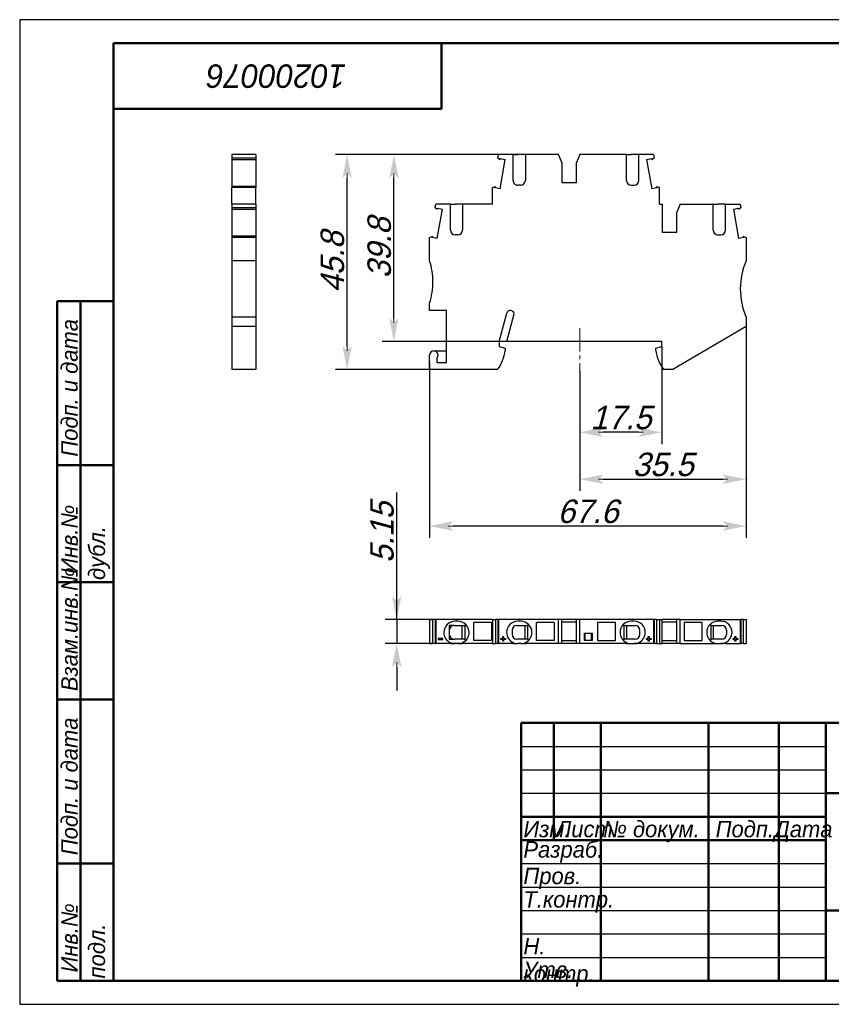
# Model space of a CAD drawing. Header units: millimetres. Extents: x 0 to 297, y 0 to 210.
# Tile 1 of 2: x 0 to 173, y 0 to 210. Entities that reach past the tile are written whole.
import ezdxf

# ---------------------------------------------------------------- set-up
doc = ezdxf.new("R2010")
doc.units = ezdxf.units.MM
doc.linetypes.add('CENTER2_per1_scale0.260865', pattern=[7.454211, 4.969474, -0.828246, 0.828246, -0.828246])
doc.styles.add('TextStyle_1', font='T-FLEX Type A.TTF', dxfattribs={"oblique": 15, "height": 5})
doc.dimstyles.new('DIM_ST_1', dxfattribs={"dimtxt": 5, "dimasz": 5, "dimexe": 2.5, "dimexo": 0, "dimtad": 1, "dimdec": 1, "dimrnd": 0.1, "dimdsep": 46, "dimtxsty": 'TextStyle_1', "dimblk": 'Arrow_3_C7_Status', "dimcen": 0.09, "dimclrd": 7, "dimclre": 7, "dimclrt": 7, "dimazin": 0, "dimtfac": 1, "dimtdec": 0, "dimtmove": 0, "dimatfit": 0, "dimldrblk": 'NONE', "dimfxl": 1, "dimtvp": 1, "dimtolj": 1, "dimarcsym": 0})
doc.dimstyles.new('DIM_ST_2', dxfattribs={"dimtxt": 5, "dimasz": 5, "dimexe": 2.5, "dimexo": 0, "dimtad": 1, "dimdec": 1, "dimrnd": 0.1, "dimdsep": 46, "dimtxsty": 'TextStyle_1', "dimblk": 'Arrow_3_C7_Status', "dimcen": 0.09, "dimclrd": 7, "dimclre": 7, "dimclrt": 7, "dimazin": 0, "dimtfac": 1, "dimtdec": 0, "dimtmove": 0, "dimatfit": 0, "dimldrblk": 'NONE', "dimfxl": 1, "dimtvp": 1, "dimtolj": 1, "dimarcsym": 0})
doc.dimstyles.new('DIM_ST_3', dxfattribs={"dimtxt": 5, "dimasz": 5, "dimexe": 2.5, "dimexo": 0, "dimtad": 1, "dimrnd": 0.01, "dimdsep": 46, "dimtxsty": 'TextStyle_1', "dimblk": 'Arrow_3_C7_Status', "dimcen": 0.09, "dimclrd": 7, "dimclre": 7, "dimclrt": 7, "dimazin": 0, "dimtfac": 1, "dimtdec": 0, "dimtmove": 0, "dimatfit": 0, "dimldrblk": 'NONE', "dimfxl": 1, "dimtvp": 1, "dimtolj": 1, "dimarcsym": 0})
doc.dimstyles.new('DIM_ST_4', dxfattribs={"dimtxt": 5, "dimasz": 5, "dimexe": 2.5, "dimexo": 0, "dimtad": 1, "dimdec": 1, "dimrnd": 0.1, "dimdsep": 46, "dimtxsty": 'TextStyle_1', "dimblk": 'Arrow_3_C7_Status', "dimcen": 0.09, "dimclrd": 7, "dimclre": 7, "dimclrt": 7, "dimazin": 0, "dimtfac": 1, "dimtdec": 0, "dimtmove": 0, "dimatfit": 0, "dimldrblk": 'NONE', "dimfxl": 1, "dimtvp": 1, "dimtolj": 1, "dimarcsym": 0})

# ---------------------------------------------------------------- blocks, each defined once
blk = doc.blocks.new('Arrow_3_C7_Status')
at = {"color": 7, "linetype": 'Continuous', "lineweight": 0}
blk.add_line((-1, 0), (-0.8, 0), dxfattribs=at)
at = {"color": 7}
blk.add_solid([(-1, -0.2), (0, 0), (-0.8, 0), (-1, 0.2)], dxfattribs=at)
blk = doc.blocks.new('*D5')
at = {"color": 7, "lineweight": -2}
for p, q in [((107.91, 181.22), (67.37, 181.22)), ((69.87, 140.37), (69.87, 176.22)), ((87.49, 135.37), (67.37, 135.37))]:
    blk.add_line(p, q, dxfattribs=at)
at = {"layer": 'Defpoints', "color": 0}
for p in [(69.87, 181.22), (107.91, 181.22), (87.49, 135.37)]:
    blk.add_point(p, dxfattribs=at)
at = {"color": 7, "lineweight": -2, "xscale": 5, "yscale": 5, "zscale": 5}
for p, rotation in [((69.87, 181.22), 90.0000000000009), ((69.87, 135.37), 270.0000000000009)]:
    blk.add_blockref('Arrow_3_C7_Status', p, dxfattribs=dict(at, rotation=rotation))
at = {"color": 7, "insert": (66.75, 158.3), "char_height": 5, "attachment_point": 5, "rotation": 90, "style": 'TextStyle_1'}
blk.add_mtext('\\A1;45.8{\\H0.5x;\\S^ ;}', dxfattribs=at)
blk = doc.blocks.new('_None')
blk = doc.blocks.new('*D6')
at = {"color": 7, "lineweight": -2}
for p, q in [((111.44, 181.22), (77.37, 181.22)), ((79.87, 146.37), (79.87, 176.22)), ((103.94, 141.37), (77.37, 141.37))]:
    blk.add_line(p, q, dxfattribs=at)
at = {"layer": 'Defpoints', "color": 0}
for p in [(79.87, 181.22), (111.44, 181.22), (103.94, 141.37)]:
    blk.add_point(p, dxfattribs=at)
at = {"color": 7, "lineweight": -2, "xscale": 5, "yscale": 5, "zscale": 5}
for p, rotation in [((79.87, 181.22), 90), ((79.87, 141.37), 270)]:
    blk.add_blockref('Arrow_3_C7_Status', p, dxfattribs=dict(at, rotation=rotation))
at = {"color": 7, "insert": (76.75, 161.3), "char_height": 5, "attachment_point": 5, "rotation": 90, "style": 'TextStyle_1'}
blk.add_mtext('\\A1;39.8{\\H0.5x;\\S^ ;}', dxfattribs=at)
blk = doc.blocks.new('*D7')
at = {"color": 7, "lineweight": -2}
for p, q in [((155.04, 144.57), (155.04, 109.5)), ((119.54, 135.09), (119.54, 109.5)), ((124.54, 112), (150.04, 112))]:
    blk.add_line(p, q, dxfattribs=at)
at = {"layer": 'Defpoints', "color": 0}
for p in [(155.04, 144.57), (119.54, 135.09), (155.04, 112)]:
    blk.add_point(p, dxfattribs=at)
at = {"color": 7, "lineweight": -2, "xscale": 5, "yscale": 5, "zscale": 5, "rotation": 180}
blk.add_blockref('Arrow_3_C7_Status', (119.54, 112), dxfattribs=at)
at = {"color": 7, "lineweight": -2, "xscale": 5, "yscale": 5, "zscale": 5}
blk.add_blockref('Arrow_3_C7_Status', (155.04, 112), dxfattribs=at)
at = {"color": 7, "insert": (137.29, 115.12), "char_height": 5, "attachment_point": 5, "style": 'TextStyle_1'}
blk.add_mtext('\\A1;35.5{\\H0.5x;\\S^ ;}', dxfattribs=at)
blk = doc.blocks.new('*D8')
at = {"color": 7, "lineweight": -2}
for p, q in [((137.04, 140.27), (137.04, 119.5)), ((119.54, 135.09), (119.54, 119.5)), ((132.04, 122), (124.54, 122))]:
    blk.add_line(p, q, dxfattribs=at)
at = {"layer": 'Defpoints', "color": 0}
for p in [(137.04, 140.27), (119.54, 135.09), (119.54, 122)]:
    blk.add_point(p, dxfattribs=at)
at = {"color": 7, "lineweight": -2, "xscale": 5, "yscale": 5, "zscale": 5, "rotation": 180}
blk.add_blockref('Arrow_3_C7_Status', (119.54, 122), dxfattribs=at)
at = {"color": 7, "lineweight": -2, "xscale": 5, "yscale": 5, "zscale": 5}
blk.add_blockref('Arrow_3_C7_Status', (137.04, 122), dxfattribs=at)
at = {"color": 7, "insert": (128.29, 125.12), "char_height": 5, "attachment_point": 5, "style": 'TextStyle_1'}
blk.add_mtext('\\A1;17.5{\\H0.5x;\\S^ ;}', dxfattribs=at)
blk = doc.blocks.new('*D9')
at = {"color": 7, "lineweight": -2}
for p, q in [((155.04, 144.57), (155.04, 99.5)), ((87.49, 136.92), (87.49, 99.5)), ((150.04, 102), (92.49, 102))]:
    blk.add_line(p, q, dxfattribs=at)
at = {"layer": 'Defpoints', "color": 0}
for p in [(155.04, 144.57), (87.49, 136.92), (87.49, 102)]:
    blk.add_point(p, dxfattribs=at)
at = {"color": 7, "lineweight": -2, "xscale": 5, "yscale": 5, "zscale": 5, "rotation": 180}
blk.add_blockref('Arrow_3_C7_Status', (87.49, 102), dxfattribs=at)
at = {"color": 7, "lineweight": -2, "xscale": 5, "yscale": 5, "zscale": 5}
blk.add_blockref('Arrow_3_C7_Status', (155.04, 102), dxfattribs=at)
at = {"color": 7, "insert": (121.26, 105.12), "char_height": 5, "attachment_point": 5, "style": 'TextStyle_1'}
blk.add_mtext('\\A1;67.6{\\H0.5x;\\S^ ;}', dxfattribs=at)
blk = doc.blocks.new('*D10')
at = {"color": 7, "lineweight": -2}
for p, q in [((80.46, 82.07), (80.46, 109.17)), ((80.46, 87.07), (80.46, 92.07)), ((88.78, 82.07), (77.96, 82.07)), ((80.46, 82.07), (80.46, 76.92)), ((94.51, 76.92), (77.96, 76.92)), ((80.46, 71.92), (80.46, 66.92))]:
    blk.add_line(p, q, dxfattribs=at)
at = {"layer": 'Defpoints', "color": 0}
for p in [(88.78, 82.07), (80.46, 76.92), (94.51, 76.92)]:
    blk.add_point(p, dxfattribs=at)
at = {"color": 7, "lineweight": -2, "xscale": 5, "yscale": 5, "zscale": 5}
for p, rotation in [((80.46, 82.07), 270), ((80.46, 76.92), 90)]:
    blk.add_blockref('Arrow_3_C7_Status', p, dxfattribs=dict(at, rotation=rotation))
at = {"color": 7, "insert": (77.34, 100.62), "char_height": 5, "attachment_point": 5, "rotation": 90, "style": 'TextStyle_1'}
blk.add_mtext('\\A1;5.15{\\H0.5x;\\S^ ;}', dxfattribs=at)
blk = doc.blocks.new('_FR1Страница_1')
at = {"color": 7, "linetype": 'Continuous', "lineweight": 25}
for p, q in [((0, 210), (0, 0)), ((297, 210), (0, 210)), ((107, 55), (172, 55)), ((107, 50), (172, 50)), ((107, 45), (172, 45)), ((107, 30), (172, 30)), ((107, 25), (172, 25)), ((107, 20), (172, 20)), ((107, 15), (172, 15)), ((107, 10), (172, 10)), ((0, 0), (297, 0))]:
    blk.add_line(p, q, dxfattribs=at)
at = {"color": 7, "linetype": 'Continuous', "lineweight": 50}
for p, q in [((20, 5), (20, 205)), ((20, 205), (292, 205)), ((90, 191), (90, 205)), ((20, 191), (90, 191)), ((8, 5), (8, 150)), ((8, 150), (20, 150)), ((13, 150), (13, 5)), ((8, 115), (20, 115)), ((8, 90), (20, 90)), ((20, 65), (8, 65)), ((107, 5), (107, 60)), ((107, 60), (292, 60)), ((114, 60), (114, 35)), ((124, 60), (124, 5)), ((147, 60), (147, 5)), ((162, 60), (162, 5)), ((172, 60), (172, 5)), ((172, 45), (292, 45)), ((107, 40), (172, 40)), ((107, 35), (172, 35)), ((8, 30), (20, 30)), ((172, 20), (292, 20)), ((20, 5), (8, 5)), ((292, 5), (20, 5))]:
    blk.add_line(p, q, dxfattribs=at)
at = {"color": 7}
for s, insert, char_height, width, attachment_point, rotation in [('\\pl0.5;{\\fT-FLEX Type A|b0|i1;\\l\\C250;10200076 \\P}', (55, 198), 5, 72.5, 5, 180), ('\\pl0.5;{\\fT-FLEX Type A|b0|i1;\\l\\C250; Подп. и дата\\P}', (8.875, 115), 3.5, 36.75, 1, 90), ('\\pl0.5;{\\fT-FLEX Type A|b0|i1;\\l\\C250;\\P}', (16.5, 132.5), 3.5, 36.75, 5, 90), ('\\pl0.5;{\\fT-FLEX Type A|b0|i1;\\l\\C250; Инв.№ дубл.\\P}', (8.875, 90), 3.5, 26.75, 1, 90), ('\\pl0.5;{\\fT-FLEX Type A|b0|i1;\\l\\C250;\\P}', (16.5, 102.5), 3.5, 26.75, 5, 90), ('\\pl0.5;{\\fT-FLEX Type A|b0|i1;\\l\\C250; Взам.инв.№\\P}', (8.875, 65), 3.5, 26.75, 1, 90), ('\\pl0.5;{\\fT-FLEX Type A|b0|i1;\\l\\C250;\\P}', (16.5, 77.5), 3.5, 26.75, 5, 90), ('\\pl0.5;{\\fT-FLEX Type A|b0|i1;\\l\\C250; Подп. и дата\\P}', (8.875, 30), 3.5, 36.75, 1, 90), ('\\pl0.5;{\\fT-FLEX Type A|b0|i1;\\l\\C250;\\P}', (16.5, 47.5), 3.5, 36.75, 5, 90), ('\\pl0.5;{\\fT-FLEX Type A|b0|i1;\\l\\C250; Инв.№ подл.\\P}', (8.875, 5), 3.5, 26.75, 1, 90), ('\\pl0.5;{\\fT-FLEX Type A|b0|i1;\\l\\C250;\\H0.857143x;\\P}', (16.5, 17.5), 3.5, 26.75, 5, 90)]:
    blk.add_mtext(s, dxfattribs=dict(at, insert=insert, char_height=char_height, width=width, attachment_point=attachment_point, rotation=rotation))
at = {"color": 7, "char_height": 3.5}
for s, insert, width, attachment_point in [('{\\fT-FLEX Type A|b0|i1;\\l\\C250;\\P}', (110.5, 59.125), 8.75, 2), ('{\\fT-FLEX Type A|b0|i1;\\l\\C250;\\P}', (114, 59.125), 11.75, 1), ('{\\fT-FLEX Type A|b0|i1;\\l\\C250; \\P}', (124, 59.125), 24.75, 1), ('{\\fT-FLEX Type A|b0|i1;\\l\\C250;\\P}', (162, 59.125), 11.75, 1), ('{\\fT-FLEX Type A|b0|i1;\\l\\C250;\\fT-FLEX Type A|b0|i0;\\P}', (110.5, 54.125), 8.75, 2), ('{\\fT-FLEX Type A|b0|i1;\\l\\C250;\\P}', (114, 54.125), 11.75, 1), ('{\\fT-FLEX Type A|b0|i1;\\l\\C250; \\P}', (124, 54.125), 24.75, 1), ('{\\fT-FLEX Type A|b0|i1;\\l\\C250;\\P}', (162, 54.125), 11.75, 1), ('{\\fT-FLEX Type A|b0|i1;\\l\\C250;\\P}', (110.5, 49.125), 8.75, 2), ('{\\fT-FLEX Type A|b0|i1;\\l\\C250;\\P}', (114, 49.125), 11.75, 1), ('{\\fT-FLEX Type A|b0|i1;\\l\\C250; \\P}', (124, 49.125), 24.75, 1), ('{\\fT-FLEX Type A|b0|i1;\\l\\C250;\\P}', (162, 49.125), 11.75, 1), ('{\\fT-FLEX Type A|b0|i1;\\l\\C250; \\P}', (110.5, 44.125), 8.75, 2), ('{\\fT-FLEX Type A|b0|i1;\\l\\C250;\\P}', (114, 44.125), 11.75, 1), ('{\\fT-FLEX Type A|b0|i1;\\l\\C250; \\P}', (124, 44.125), 24.75, 1), ('{\\fT-FLEX Type A|b0|i1;\\l\\C250;\\P}', (162, 44.125), 11.75, 1), ('\\pl0.5;{\\fT-FLEX Type A|b0|i1;\\l\\C250;Изм.\\H0.857143x;\\P}', (107, 39.125), 8.75, 1), ('\\pl0.5;{\\fT-FLEX Type A|b0|i1;\\l\\C250;Лист\\fT-FLEX Type A|b0|i0;\\H0.857143x;\\P}', (114, 39.125), 11.75, 1), ('\\pl0.5;{\\fT-FLEX Type A|b0|i1;\\l\\C250;№ докум.\\P}', (124, 39.125), 24.75, 1), ('\\pl0.5;{\\fT-FLEX Type A|b0|i1;\\l\\C250;Подп.\\P}', (154.5, 39.125), 16.75, 2), ('\\pl0.5;{\\fT-FLEX Type A|b0|i1;\\l\\C250;Дата\\fT-FLEX Type A|b0|i0;\\H0.857143x;\\P}', (167, 39.125), 11.75, 2), ('\\pl0.5;{\\fT-FLEX Type A|b0|i1;\\l\\C250;Разраб.\\P}', (107, 32.5), 18.75, 4), ('\\pl0.5;{\\fT-FLEX Type A|b0|i1;\\l\\C250;\\P}', (124, 34.125), 24.75, 1), ('\\pl0.5;{\\fT-FLEX Type A|b0|i1;\\l\\C250;\\H0.857143x;\\P}', (162, 34.125), 11.75, 1), ('\\pl0.5;{\\fT-FLEX Type A|b0|i1;\\l\\C250;Пров.\\P}', (107, 29.125), 18.75, 1), ('\\pl0.5;{\\fT-FLEX Type A|b0|i1;\\l\\C250;\\P}', (124, 29.125), 24.75, 1), ('\\pl0.5;{\\fT-FLEX Type A|b0|i1;\\l\\C250;\\P}', (162, 29.125), 11.75, 1), ('\\pl0.5;{\\fT-FLEX Type A|b0|i1;\\l\\C250;Т.контр.\\P}', (107, 24.125), 18.75, 1), ('\\pl0.5;{\\fT-FLEX Type A|b0|i1;\\l\\C250;\\P}', (124, 24.125), 24.75, 1), ('\\pl0.5;{\\fT-FLEX Type A|b0|i1;\\l\\C250;\\H0.857143x;\\P}', (162, 24.125), 11.75, 1), ('\\pl0.5;{\\fT-FLEX Type A|b0|i1;\\l\\C250;\\P}', (107, 19.125), 18.75, 1), ('\\pl0.5;{\\fT-FLEX Type A|b0|i1;\\l\\C250;\\P}', (124, 19.125), 24.75, 1), ('\\pl0.5;{\\fT-FLEX Type A|b0|i1;\\l\\C250;\\P}', (162, 19.125), 11.75, 1), ('\\pl0.5;{\\fT-FLEX Type A|b0|i1;\\l\\C250;Н. контр.\\P}', (107, 14.125), 18.75, 1), ('\\pl0.5;{\\fT-FLEX Type A|b0|i1;\\l\\C250;\\P}', (124, 14.125), 24.75, 1), ('\\pl0.5;{\\fT-FLEX Type A|b0|i1;\\l\\C250;\\H0.857143x;\\P}', (162, 14.125), 11.75, 1), ('\\pl0.5;{\\fT-FLEX Type A|b0|i1;\\l\\C250;Утв.\\P}', (107, 9.125), 18.75, 1), ('\\pl0.5;{\\fT-FLEX Type A|b0|i1;\\l\\C250;\\P}', (124, 9.125), 24.75, 1), ('\\pl0.5;{\\fT-FLEX Type A|b0|i1;\\l\\C250;\\H0.857143x;\\P}', (162, 9.125), 11.75, 1)]:
    blk.add_mtext(s, dxfattribs=dict(at, insert=insert, width=width, attachment_point=attachment_point))
blk = doc.blocks.new('Страница_1')
at = {"color": 7, "linetype": 'Continuous', "lineweight": 30}
for p, q in [((50.397, 181.223), (45.247, 181.223)), ((45.247, 181.223), (45.247, 180.496)), ((50.397, 181.223), (50.397, 180.496)), ((102.054, 180.496), (102.182, 181.223)), ((105.311, 181.223), (102.182, 181.223)), ((105.311, 175.723), (105.311, 181.223)), ((105.348, 181.223), (106.311, 181.223)), ((106.911, 181.223), (106.311, 181.223)), ((107.874, 181.223), (106.911, 181.223)), ((114.967, 181.223), (107.911, 181.223)), ((107.911, 181.223), (107.911, 175.723)), ((115.686, 179.523), (114.967, 181.223)), ((119.554, 181.223), (118.836, 179.523)), ((129.511, 181.223), (119.554, 181.223)), ((129.511, 175.723), (129.511, 181.223)), ((129.548, 181.223), (130.511, 181.223)), ((131.111, 181.223), (130.511, 181.223)), ((132.074, 181.223), (131.111, 181.223)), ((132.111, 175.723), (132.111, 181.223)), ((135.24, 181.223), (132.111, 181.223)), ((135.24, 181.223), (135.368, 180.496)), ((50.397, 180.496), (45.247, 180.496)), ((45.247, 180.496), (45.247, 180.103)), ((50.397, 180.103), (45.247, 180.103)), ((45.247, 180.099), (45.247, 174.414)), ((50.397, 180.496), (50.397, 180.103)), ((50.397, 180.099), (50.397, 174.414)), ((102.522, 180.103), (102.054, 180.496)), ((102.522, 180.103), (102.57, 180.371)), ((102.525, 173.956), (103.623, 180.185)), ((102.57, 180.371), (103.623, 180.185)), ((115.686, 179.523), (115.686, 175.223)), ((118.836, 175.223), (118.836, 179.523)), ((133.798, 180.185), (134.852, 180.371)), ((133.798, 180.185), (134.897, 173.956)), ((134.852, 180.371), (134.899, 180.103)), ((135.368, 180.496), (134.899, 180.103)), ((45.247, 174.41), (45.247, 174.18)), ((50.397, 174.41), (45.247, 174.41)), ((50.397, 174.41), (50.397, 174.18)), ((100.886, 174.18), (101.519, 174.41)), ((101.471, 174.142), (101.519, 174.41)), ((106.911, 174.723), (106.311, 174.723)), ((118.836, 175.223), (115.686, 175.223)), ((130.511, 174.723), (131.111, 174.723)), ((135.903, 174.41), (136.536, 174.18)), ((135.903, 174.41), (135.95, 174.142)), ((45.247, 170.623), (45.247, 174.18)), ((50.397, 174.18), (45.247, 174.18)), ((50.397, 170.623), (50.397, 174.18)), ((100.886, 170.623), (100.886, 174.18)), ((102.525, 173.956), (101.471, 174.142)), ((135.95, 174.142), (134.897, 173.956)), ((136.536, 170.623), (136.536, 174.18)), ((50.397, 170.623), (45.247, 170.623)), ((45.247, 170.623), (45.247, 169.896)), ((50.397, 170.623), (50.397, 169.896)), ((88.654, 169.896), (88.782, 170.623)), ((91.911, 170.623), (88.782, 170.623)), ((91.911, 165.123), (91.911, 170.623)), ((91.948, 170.623), (92.911, 170.623)), ((93.511, 170.623), (92.911, 170.623)), ((94.474, 170.623), (93.511, 170.623)), ((100.886, 170.623), (94.511, 170.623)), ((94.511, 170.623), (94.511, 165.123)), ((136.536, 170.623), (137.086, 170.623)), ((137.086, 170.623), (137.086, 164.623)), ((140.954, 170.623), (140.236, 168.923)), ((140.954, 170.623), (148.011, 170.623)), ((148.011, 165.123), (148.011, 170.623)), ((148.048, 170.623), (149.011, 170.623)), ((149.611, 170.623), (149.011, 170.623)), ((150.574, 170.623), (149.611, 170.623)), ((150.611, 170.623), (153.74, 170.623)), ((150.611, 165.123), (150.611, 170.623)), ((153.74, 170.623), (153.868, 169.896)), ((50.397, 169.896), (45.247, 169.896)), ((45.247, 169.896), (45.247, 169.503)), ((50.397, 169.503), (45.247, 169.503)), ((45.247, 169.499), (45.247, 163.814)), ((50.397, 169.896), (50.397, 169.503)), ((50.397, 169.499), (50.397, 163.814)), ((89.122, 169.503), (88.654, 169.896)), ((89.122, 169.503), (89.17, 169.771)), ((89.125, 163.356), (90.223, 169.585)), ((89.17, 169.771), (90.223, 169.585)), ((140.236, 164.623), (140.236, 168.923)), ((152.298, 169.585), (153.352, 169.771)), ((152.298, 169.585), (153.397, 163.356)), ((153.352, 169.771), (153.399, 169.503)), ((153.868, 169.896), (153.399, 169.503)), ((50.397, 163.81), (45.247, 163.81)), ((45.247, 163.81), (45.247, 163.58)), ((50.397, 163.81), (50.397, 163.58)), ((87.486, 163.58), (88.119, 163.81)), ((88.071, 163.542), (88.119, 163.81)), ((93.511, 164.123), (92.911, 164.123)), ((140.236, 164.623), (137.086, 164.623)), ((149.011, 164.123), (149.611, 164.123)), ((154.403, 163.81), (154.45, 163.542)), ((154.403, 163.81), (155.036, 163.58)), ((50.397, 163.58), (45.247, 163.58)), ((45.247, 163.58), (45.247, 158.573)), ((50.397, 163.58), (50.397, 158.573)), ((87.486, 158.573), (87.486, 163.58)), ((89.125, 163.356), (88.071, 163.542)), ((154.45, 163.542), (153.397, 163.356)), ((155.036, 163.58), (155.036, 158.573)), ((50.397, 158.573), (45.247, 158.573)), ((45.247, 158.573), (45.247, 152.573)), ((50.397, 158.573), (50.397, 152.573)), ((45.247, 152.573), (45.247, 146.573)), ((50.397, 152.573), (50.397, 146.573)), ((87.486, 147.973), (87.486, 149.573)), ((91.086, 147.973), (87.486, 147.973)), ((91.086, 136.873), (91.086, 147.973)), ((102.336, 141.373), (103.945, 147.38)), ((103.936, 141.373), (105.513, 147.261)), ((50.397, 146.573), (45.247, 146.573)), ((45.247, 146.573), (45.247, 144.573)), ((50.397, 146.573), (50.397, 144.573)), ((155.036, 146.573), (155.036, 144.573)), ((45.247, 144.573), (45.247, 135.373)), ((50.397, 144.573), (45.247, 144.573)), ((50.397, 144.573), (50.397, 135.373)), ((155.036, 144.573), (139.38, 135.373)), ((102.336, 141.373), (102.336, 140.273)), ((137.036, 141.373), (103.936, 141.373)), ((137.036, 140.273), (137.036, 141.373)), ((88.386, 139.373), (91.086, 139.373)), ((102.336, 140.273), (103.636, 139.925)), ((103.636, 139.925), (103.636, 139.473)), ((135.736, 139.925), (137.036, 140.273)), ((135.736, 139.473), (135.736, 139.925)), ((87.486, 135.373), (87.486, 138.473)), ((88.986, 137.803), (88.986, 136.873)), ((88.986, 136.873), (91.086, 136.873)), ((50.397, 135.373), (45.247, 135.373)), ((101.977, 135.373), (87.486, 135.373)), ((139.38, 135.373), (137.395, 135.373)), ((87.486, 82.074), (88.119, 82.074)), ((87.486, 82.074), (87.486, 76.924)), ((88.119, 82.074), (88.119, 76.924)), ((88.649, 82.074), (88.123, 82.074)), ((88.654, 82.074), (88.782, 82.074)), ((88.654, 82.074), (88.654, 76.924)), ((88.782, 82.074), (88.782, 76.924)), ((100.886, 82.074), (88.782, 82.074)), ((100.886, 82.074), (100.886, 76.924)), ((100.886, 82.074), (101.519, 82.074)), ((101.519, 82.074), (101.519, 76.924)), ((102.049, 82.074), (101.523, 82.074)), ((102.054, 82.074), (102.182, 82.074)), ((102.054, 82.074), (102.054, 76.924)), ((102.182, 82.074), (102.182, 76.924)), ((114.967, 82.074), (102.182, 82.074)), ((115.686, 82.074), (114.967, 82.074)), ((114.967, 76.924), (114.967, 82.074)), ((118.836, 82.074), (115.686, 82.074)), ((115.686, 76.924), (115.686, 82.074)), ((119.554, 82.074), (118.836, 82.074)), ((118.836, 76.924), (118.836, 82.074)), ((119.554, 76.924), (119.554, 82.074)), ((135.24, 82.074), (119.554, 82.074)), ((135.24, 82.074), (135.368, 82.074)), ((135.24, 82.074), (135.24, 76.924)), ((135.368, 82.074), (135.368, 76.924)), ((135.899, 82.074), (135.372, 82.074)), ((135.903, 82.074), (135.903, 76.924)), ((135.903, 82.074), (136.536, 82.074)), ((136.536, 82.074), (137.086, 82.074)), ((136.536, 82.074), (136.536, 76.924)), ((140.236, 82.074), (137.086, 82.074)), ((137.086, 76.924), (137.086, 82.074)), ((140.954, 82.074), (140.236, 82.074)), ((140.236, 76.924), (140.236, 82.074)), ((140.954, 82.074), (153.74, 82.074)), ((140.954, 76.924), (140.954, 82.074)), ((153.74, 82.074), (153.74, 76.924)), ((153.74, 82.074), (153.868, 82.074)), ((153.868, 82.074), (153.868, 76.924)), ((154.399, 82.074), (153.872, 82.074)), ((154.403, 82.074), (155.036, 82.074)), ((154.403, 82.074), (154.403, 76.924)), ((155.036, 82.074), (155.036, 76.924)), ((92.686, 80.774), (91.686, 80.774)), ((91.686, 80.774), (91.686, 79.324)), ((92.686, 80.774), (92.911, 80.774)), ((93.511, 81.724), (92.911, 81.724)), ((92.911, 80.774), (93.511, 80.774)), ((93.511, 80.774), (95.061, 80.774)), ((94.436, 77.874), (94.436, 80.774)), ((95.061, 80.926), (95.199, 81.03)), ((95.061, 77.722), (95.061, 80.926)), ((100.686, 81.424), (96.886, 81.424)), ((96.886, 77.624), (96.886, 81.424)), ((100.686, 81.424), (100.686, 77.624)), ((106.086, 80.774), (106.311, 80.774)), ((106.911, 81.724), (106.311, 81.724)), ((106.311, 80.774), (106.911, 80.774)), ((106.911, 80.774), (108.461, 80.774)), ((107.836, 77.874), (107.836, 80.774)), ((108.461, 80.926), (108.599, 81.03)), ((108.461, 77.722), (108.461, 80.926)), ((114.086, 81.424), (110.286, 81.424)), ((110.286, 77.624), (110.286, 81.424)), ((114.086, 81.424), (114.086, 77.624)), ((118.836, 81.499), (115.686, 81.499)), ((127.136, 81.424), (123.336, 81.424)), ((123.336, 81.424), (123.336, 77.624)), ((127.136, 77.624), (127.136, 81.424)), ((128.823, 81.03), (128.961, 80.926)), ((128.961, 80.926), (128.961, 77.722)), ((128.961, 80.774), (130.511, 80.774)), ((129.586, 77.874), (129.586, 80.774)), ((131.111, 81.724), (130.511, 81.724)), ((130.511, 80.774), (131.111, 80.774)), ((131.111, 80.774), (131.336, 80.774)), ((140.236, 81.499), (137.086, 81.499)), ((145.636, 81.424), (141.836, 81.424)), ((141.836, 81.424), (141.836, 77.624)), ((145.636, 77.624), (145.636, 81.424)), ((147.323, 81.03), (147.461, 80.926)), ((147.461, 80.926), (147.461, 77.722)), ((147.461, 80.774), (149.011, 80.774)), ((148.086, 77.874), (148.086, 80.774)), ((149.611, 81.724), (149.011, 81.724)), ((149.011, 80.774), (149.611, 80.774)), ((149.611, 80.774), (149.836, 80.774)), ((90.282, 78.024), (89.282, 78.024)), ((89.282, 78.024), (89.282, 77.824)), ((89.282, 77.824), (90.282, 77.824)), ((90.282, 77.824), (90.282, 78.024)), ((91.686, 79.324), (91.686, 77.874)), ((91.686, 77.874), (92.686, 77.874)), ((92.911, 77.874), (92.686, 77.874)), ((93.511, 77.874), (92.911, 77.874)), ((95.061, 77.874), (93.511, 77.874)), ((95.199, 77.618), (95.061, 77.722)), ((102.682, 77.824), (102.682, 78.024)), ((102.682, 78.024), (103.082, 78.024)), ((103.082, 77.824), (102.682, 77.824)), ((103.082, 78.024), (103.082, 78.424)), ((103.082, 78.424), (103.282, 78.424)), ((103.082, 77.424), (103.082, 77.824)), ((103.282, 78.424), (103.282, 78.024)), ((103.282, 78.024), (103.682, 78.024)), ((103.682, 77.824), (103.282, 77.824)), ((103.282, 77.824), (103.282, 77.424)), ((103.682, 78.024), (103.682, 77.824)), ((105.086, 79.774), (105.086, 79.324)), ((105.086, 79.324), (105.086, 78.874)), ((106.311, 77.874), (106.086, 77.874)), ((106.911, 77.874), (106.311, 77.874)), ((108.461, 77.874), (106.911, 77.874)), ((108.599, 77.618), (108.461, 77.722)), ((120.633, 79.076), (120.533, 79.176)), ((120.533, 77.571), (120.533, 79.176)), ((120.533, 79.176), (122.139, 79.176)), ((122.039, 79.076), (120.633, 79.076)), ((120.633, 79.076), (120.633, 77.671)), ((122.139, 79.176), (122.039, 79.076)), ((122.039, 77.671), (122.039, 79.076)), ((122.139, 79.176), (122.139, 77.571)), ((128.961, 77.722), (128.823, 77.618)), ((130.511, 77.874), (128.961, 77.874)), ((131.111, 77.874), (130.511, 77.874)), ((131.336, 77.874), (131.111, 77.874)), ((132.336, 79.324), (132.336, 79.774)), ((132.336, 78.874), (132.336, 79.324)), ((133.74, 78.024), (134.14, 78.024)), ((133.74, 77.824), (133.74, 78.024)), ((134.14, 77.824), (133.74, 77.824)), ((134.14, 78.024), (134.14, 78.424)), ((134.14, 78.424), (134.34, 78.424)), ((134.14, 77.424), (134.14, 77.824)), ((134.34, 78.424), (134.34, 78.024)), ((134.34, 78.024), (134.74, 78.024)), ((134.74, 77.824), (134.34, 77.824)), ((134.34, 77.824), (134.34, 77.424)), ((134.74, 78.024), (134.74, 77.824)), ((147.461, 77.722), (147.323, 77.618)), ((149.011, 77.874), (147.461, 77.874)), ((149.611, 77.874), (149.011, 77.874)), ((149.836, 77.874), (149.611, 77.874)), ((150.836, 79.774), (150.836, 79.324)), ((150.836, 79.324), (150.836, 78.874)), ((152.24, 77.824), (152.24, 78.024)), ((152.24, 78.024), (152.64, 78.024)), ((152.64, 77.824), (152.24, 77.824)), ((152.64, 78.424), (152.84, 78.424)), ((152.64, 78.024), (152.64, 78.424)), ((152.64, 77.424), (152.64, 77.824)), ((152.84, 78.424), (152.84, 78.024)), ((152.84, 78.024), (153.24, 78.024)), ((153.24, 77.824), (152.84, 77.824)), ((152.84, 77.824), (152.84, 77.424)), ((153.24, 78.024), (153.24, 77.824)), ((87.486, 76.924), (88.119, 76.924)), ((88.649, 76.924), (88.123, 76.924)), ((88.654, 76.924), (88.782, 76.924)), ((91.911, 76.924), (88.782, 76.924)), ((91.911, 77.142), (91.911, 76.924)), ((91.911, 76.924), (92.911, 76.924)), ((93.511, 76.924), (92.911, 76.924)), ((93.511, 76.924), (94.511, 76.924)), ((94.511, 76.924), (94.511, 77.142)), ((100.886, 76.924), (94.511, 76.924)), ((100.686, 77.624), (96.886, 77.624)), ((100.886, 76.924), (101.519, 76.924)), ((102.049, 76.924), (101.523, 76.924)), ((102.054, 76.924), (102.182, 76.924)), ((105.311, 76.924), (102.182, 76.924)), ((103.282, 77.424), (103.082, 77.424)), ((105.311, 77.142), (105.311, 76.924)), ((105.311, 76.924), (106.311, 76.924)), ((106.911, 76.924), (106.311, 76.924)), ((106.911, 76.924), (107.911, 76.924)), ((107.911, 76.924), (107.911, 77.142)), ((114.967, 76.924), (107.911, 76.924)), ((114.086, 77.624), (110.286, 77.624)), ((115.686, 76.924), (114.967, 76.924)), ((118.836, 77.499), (115.686, 77.499)), ((118.836, 76.924), (115.686, 76.924)), ((119.554, 76.924), (118.836, 76.924)), ((129.511, 76.924), (119.554, 76.924)), ((120.633, 77.671), (120.533, 77.571)), ((122.139, 77.571), (120.533, 77.571)), ((120.633, 77.671), (122.039, 77.671)), ((122.139, 77.571), (122.039, 77.671)), ((123.336, 77.624), (127.136, 77.624)), ((129.511, 77.142), (129.511, 76.924)), ((129.511, 76.924), (130.511, 76.924)), ((130.511, 76.924), (131.111, 76.924)), ((132.111, 76.924), (131.111, 76.924)), ((132.111, 76.924), (132.111, 77.142)), ((135.24, 76.924), (132.111, 76.924)), ((134.34, 77.424), (134.14, 77.424)), ((135.24, 76.924), (135.368, 76.924)), ((135.899, 76.924), (135.372, 76.924)), ((135.903, 76.924), (136.536, 76.924)), ((136.536, 76.924), (137.086, 76.924)), ((140.236, 77.499), (137.086, 77.499)), ((140.236, 76.924), (137.086, 76.924)), ((140.954, 76.924), (140.236, 76.924)), ((140.954, 76.924), (148.011, 76.924)), ((141.836, 77.624), (145.636, 77.624)), ((148.011, 77.142), (148.011, 76.924)), ((148.011, 76.924), (149.011, 76.924)), ((149.011, 76.924), (149.611, 76.924)), ((150.611, 76.924), (149.611, 76.924)), ((150.611, 76.924), (150.611, 77.142)), ((150.611, 76.924), (153.74, 76.924)), ((152.84, 77.424), (152.64, 77.424)), ((153.74, 76.924), (153.868, 76.924)), ((154.399, 76.924), (153.872, 76.924)), ((154.403, 76.924), (155.036, 76.924))]:
    blk.add_line(p, q, dxfattribs=at)
at = {"color": 7, "linetype": 'CENTER2_per1_scale0.260865', "lineweight": 15}
blk.add_line((119.536, 144.209), (119.536, 133.422), dxfattribs=at)
blk.add_line((119.536, 144.209), (119.536, 133.422), dxfattribs=at)
at = {"color": 7, "linetype": 'Continuous', "lineweight": 30}
for centre, radius, start, end in [((106.311, 175.723), 1, 179.99999, 270), ((106.911, 175.723), 1, 270, 0), ((130.511, 175.723), 1, 180, 270), ((131.111, 175.723), 1, 270, 360), ((92.911, 165.123), 1, 180, 270), ((93.511, 165.123), 1, 270, 0), ((149.011, 165.123), 1, 180, 270), ((149.611, 165.123), 1, 270, 359.99999), ((73.177, 154.073), 15, 0, 17.4576), ((168.784, 152.573), 15, 156.42182, 180), ((73.177, 154.073), 15, 342.5424, 0), ((168.784, 152.573), 15, 180, 203.57818), ((104.718, 147.173), 0.8, 6.27468, 165), ((88.386, 138.473), 0.9, 0.00001, 179.99999), ((94.242, 140.889), 9.5, 324.50968, 351.4318), ((145.13, 140.889), 9.5, 188.5682, 215.49032), ((88.386, 138.473), 0.9, 311.81031, 0), ((92.911, 79.324), 2.4, 90, 180), ((92.686, 79.774), 1, 90, 179.99999), ((93.511, 79.324), 2.4, 0, 90), ((106.311, 79.324), 2.4, 90, 179.99999), ((106.086, 79.774), 1, 90, 179.99999), ((106.911, 79.324), 2.4, 0, 90), ((130.511, 79.324), 2.4, 90, 180), ((131.111, 79.324), 2.4, 0, 90), ((131.336, 79.774), 1, 360, 90), ((149.011, 79.324), 2.4, 90, 180), ((149.611, 79.324), 2.4, 359.99999, 90), ((149.836, 79.774), 1, 360, 90), ((92.911, 79.324), 2.4, 180.00001, 245.37568), ((92.686, 78.874), 1, 180, 270), ((93.511, 79.324), 2.4, 294.62432, 360), ((106.311, 79.324), 2.4, 180, 245.37568), ((106.086, 78.874), 1, 180, 270), ((106.911, 79.324), 2.4, 294.62432, 360), ((130.511, 79.324), 2.4, 180, 245.37568), ((131.336, 78.874), 1, 270, 0), ((131.111, 79.324), 2.4, 294.62432, 0), ((149.011, 79.324), 2.4, 180, 245.37568), ((149.836, 78.874), 1, 270, 360), ((149.611, 79.324), 2.4, 294.62432, 0), ((92.911, 79.324), 2.4, 245.37568, 270), ((93.511, 79.324), 2.4, 270, 294.62432), ((106.311, 79.324), 2.4, 245.37568, 270), ((106.911, 79.324), 2.4, 270, 294.62432), ((130.511, 79.324), 2.4, 245.37568, 270), ((131.111, 79.324), 2.4, 270, 294.62432), ((149.011, 79.324), 2.4, 245.37568, 270), ((149.611, 79.324), 2.4, 270, 294.62432)]:
    blk.add_arc(centre, radius, start, end, dxfattribs=at)
blk.add_blockref('_FR1Страница_1', (0, 0))
for base, p1, p2, angle, dimstyle, picture, middle in [((69.870870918, 181.223441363), (87.485870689, 135.373441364), (107.910870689, 181.223441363), 90, 'DIM_ST_1', '*D5', (69.870870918, 158.298441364)), ((79.870870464, 181.223441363), (103.935870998, 141.373441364), (111.43912083, 181.223441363), 90, 'DIM_ST_2', '*D6', (79.870870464, 161.298441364)), ((87.4858707, 101.9984406), (155.035871, 144.5734414), (87.4858707, 136.9234414), 180, 'DIM_ST_4', '*D9', (121.2608708, 101.9984406)), ((119.536, 121.998), (137.036, 140.273), (119.536, 135.088), 180, 'DIM_ST_3', '*D8', (128.286, 121.998)), ((80.461, 76.924), (88.782, 82.074), (94.511, 76.924), 270, 'DIM_ST_3', '*D10', (80.461, 100.622))]:
    dim = blk.add_linear_dim(base=base, p1=p1, p2=p2, angle=angle, text='<>{\\H0.5x;\\S^ ;}', dimstyle=dimstyle)
    dim.commit()
    dim.dimension.update_dxf_attribs({"geometry": picture, "text_midpoint": middle, "dimtype": 160})
dim = blk.add_linear_dim(base=(155.036, 111.998), p1=(119.536, 135.088), p2=(155.036, 144.573), text='<>{\\H0.5x;\\S^ ;}', dimstyle='DIM_ST_3')
dim.commit()
dim.dimension.update_dxf_attribs({"geometry": '*D7', "text_midpoint": (137.286, 111.998), "dimtype": 160})

msp = doc.modelspace()

# ---------------------------------------------------------------- block references
msp.add_blockref('Страница_1', (0, 0))

doc.saveas('drawing.dxf')
